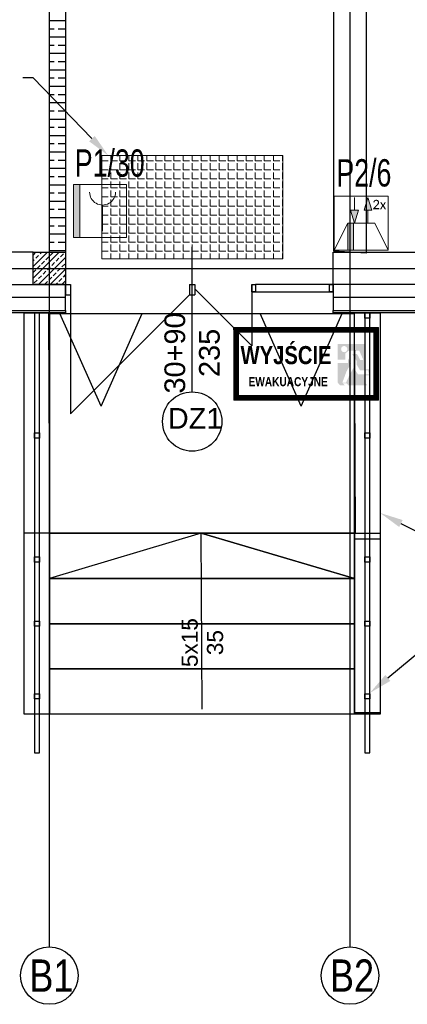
# Model space of a CAD drawing. Header units: millimetres. Extents: x -7023 to 53801, y 9849 to 33561.
# Tile 97 of 256: x 11607 to 11906, y 17827 to 18589. Entities that reach past the tile are written whole.
import ezdxf
from ezdxf.enums import TextEntityAlignment as Align

# ---------------------------------------------------------------- set-up
doc = ezdxf.new("R2010")
doc.units = ezdxf.units.MM
doc.linetypes.add('DOT', pattern=[0.25, 0, -0.25])
doc.layers.get('0').update_dxf_attribs({"lineweight": 9})
doc.layers.add('.IE_podklad', color=252, linetype='Continuous')
doc.layers.add('PA_Instalacja pożarowa', color=1, linetype='Continuous', lineweight=5)
doc.layers.add('PA_Instalacja pożarowa_opis', color=7, linetype='Continuous', lineweight=5)
doc.styles.add('AAT', font='calibri.ttf')
doc.styles.add('Arial', font='arial.ttf', dxfattribs={"height": 125})
doc.styles.add('Opisowy', font='arial.ttf')
doc.styles.add('q-arch-ARIAL01', font='arial.ttf', dxfattribs={"width": 0.7})
doc.styles.get("Standard").update_dxf_attribs({"font": 'arial.ttf'})
doc.linetypes.add('ZIGZAG', pattern='A,0.00254,-5.08,[131,ltypeshp.shx,S=5.08,R=0,X=-5.08,Y=0],-10.16,[131,ltypeshp.shx,S=5.08,R=180,X=5.08,Y=0],-5.08', length=20.32254)

# ---------------------------------------------------------------- blocks, each defined once
blk = doc.blocks.new('ROP-4001M')
blk.add_wipeout([(-21.24, 0), (19.76, 0), (19.76, 41), (-21.24, 41)])
at = {"linetype": 'DOT'}
blk.add_hatch(color=256, dxfattribs=at).paths.add_polyline_path([(-21.24, 41), (-16.43, 41), (-16.43, 0), (-21.24, 0)])
at = {"lineweight": 5}
blk.add_line((1.18, 25.1), (1.18, 5.02), dxfattribs=at)
for points in [[(-21.24, 41), (19.76, 41), (19.76, 0), (-21.24, 0)], [(-21.24, 41), (-16.43, 41), (-16.43, 0), (-21.24, 0)]]:
    blk.add_lwpolyline(points, close=True, dxfattribs=at)
blk.add_arc((1.18, 35.15), 10.04, 180, 0, dxfattribs=at)
blk = doc.blocks.new('EKS-6022')
blk.add_wipeout([(-20.5, 0), (-20.5, 41), (20.5, 41), (20.5, 0)])
at = {"lineweight": 5}
for points in [[(8.06, 30.2), (5.12, 39.91), (2.18, 30.2), (5.12, 30.2)], [(-6, 0), (-6, 20.5), (-10.25, 20.5), (-10.25, 0)]]:
    blk.add_hatch(color=256, dxfattribs=at).paths.add_polyline_path(points)
h = blk.add_hatch(color=256, dxfattribs=at)
h.paths.add_polyline_path([(-5.13, 20.5), (-2.19, 30.2), (-5.13, 30.2)])
h.paths.add_polyline_path([(-5.13, 20.5), (-5.13, 30.2), (-8.07, 30.2)])
for p, q in [((-5.13, 30.2), (-5.13, 39.91)), ((2.18, 30.2), (5.12, 39.91)), ((8.06, 30.2), (5.12, 39.91)), ((-5.13, 30.2), (-8.07, 30.2)), ((-8.07, 30.2), (-5.13, 20.5)), ((-5.13, 30.2), (-2.19, 30.2)), ((-2.19, 30.2), (-5.13, 20.5)), ((5.12, 30.2), (2.18, 30.2)), ((5.12, 20.5), (5.12, 30.2)), ((5.12, 30.2), (8.06, 30.2)), ((-20.5, 0), (-10.25, 20.5)), ((-10.25, 20.5), (10.25, 20.5)), ((-10.25, 20.5), (-10.25, 0)), ((-6, 0), (-6, 20.5)), ((20.5, 0), (10.25, 20.5)), ((20.5, 0), (-20.5, 0))]:
    blk.add_line(p, q, dxfattribs=at)
blk.add_lwpolyline([(-20.5, 41), (20.5, 41), (20.5, 0), (-20.5, 0)], close=True, dxfattribs=at)
at = {"lineweight": 5, "style": 'AAT'}
blk.add_text('2x', height=7.089, dxfattribs=at).set_placement((18.93, 31.03), align=Align.RIGHT)

msp = doc.modelspace()

# ---------------------------------------------------------------- hatches: boundary and pattern name
at = {"layer": '.IE_podklad'}
h = msp.add_hatch(dxfattribs=at)
h.set_pattern_fill('ANSI31', color=256, scale=0.007)
h.set_pattern_definition([(45, (10431.53087, 18497.51951), (-0.0157154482, 0.0157154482), [])])
h.paths.add_polyline_path([(11772.17, 18350.83), (11772.17, 18294.83), (11884.17, 18294.83), (11884.17, 18350.83)])
h.paths.add_polyline_path([(11880.67, 18340.99), (11880.67, 18318), (11880.67, 18298.33), (11775.67, 18298.33), (11775.67, 18318), (11775.67, 18340.99), (11775.67, 18347.33), (11880.67, 18347.33)], flags=16)
at = {"layer": '.IE_podklad', "lineweight": 0}
h = msp.add_hatch(color=256, dxfattribs=at)
h.paths.add_polyline_path([(11854.5, 18306.2), (11858, 18306.2), (11856.48, 18307.86), (11859.28, 18307.86), (11860.8, 18306.2), (11875.5, 18306.2), (11873.67, 18308.21), (11873.67, 18313.91), (11877.74, 18313.91), (11876.76, 18318.51), (11873.67, 18318.51), (11873.67, 18338.31), (11852.67, 18338.31), (11852.67, 18326.03), (11858.48, 18326.03), (11858.48, 18330.88), (11861.01, 18332.9), (11869.36, 18332.9), (11872.41, 18325.87), (11869.89, 18325.87), (11867.52, 18330.56), (11863.73, 18330.56), (11867.36, 18324.81), (11867.36, 18322.05), (11869.9, 18317.81), (11876.19, 18317.81), (11876.88, 18314.61), (11868.36, 18314.61), (11864.91, 18319.79), (11862.12, 18315.06), (11858.96, 18308.21), (11856.17, 18308.21), (11859.35, 18316.85), (11862.91, 18323.29), (11860.64, 18326.82), (11860.64, 18323.42), (11852.67, 18323.42), (11852.67, 18308.21)], flags=0)
h.paths.add_polyline_path([(11860.03, 18334.23, -1), (11855.21, 18334.23, -1)], flags=16)

# ---------------------------------------------------------------- linework, layer by layer
at = {"layer": '.IE_podklad', "ltscale": 25}
for p, q in [((11629.56, 19964.01), (11629.56, 17871.88)), ((10554.1, 18396.68), (13853.09, 18396.68))]:
    msp.add_line(p, q, dxfattribs=at)
at = {"layer": '.IE_podklad'}
for p, q in [((11629.56, 18909.18), (11629.56, 18409.18)), ((11642.06, 18909.18), (11642.06, 18409.18)), ((11629.56, 18588.43), (11642.06, 18588.43)), ((11629.56, 18582.08), (11633.22, 18582.08)), ((11636.4, 18582.08), (11642.06, 18582.08)), ((11629.56, 18575.73), (11642.06, 18575.73)), ((11629.56, 18569.38), (11633.22, 18569.38)), ((11636.4, 18569.38), (11642.06, 18569.38)), ((11629.56, 18563.03), (11642.06, 18563.03)), ((11629.56, 18556.68), (11633.22, 18556.68)), ((11636.4, 18556.68), (11642.06, 18556.68)), ((11629.56, 18550.33), (11642.06, 18550.33)), ((11629.56, 18543.98), (11633.22, 18543.98)), ((11636.4, 18543.98), (11642.06, 18543.98)), ((11629.56, 18537.63), (11642.06, 18537.63)), ((11629.56, 18531.28), (11633.22, 18531.28)), ((11636.4, 18531.28), (11642.06, 18531.28)), ((11629.56, 18524.93), (11642.06, 18524.93)), ((11629.56, 18518.58), (11633.22, 18518.58)), ((11636.4, 18518.58), (11642.06, 18518.58)), ((11629.56, 18512.23), (11642.06, 18512.23)), ((11629.56, 18505.88), (11633.22, 18505.88)), ((11636.4, 18505.88), (11642.06, 18505.88)), ((11629.56, 18499.53), (11642.06, 18499.53)), ((11629.56, 18493.18), (11633.22, 18493.18)), ((11636.4, 18493.18), (11642.06, 18493.18)), ((11629.56, 18486.83), (11642.06, 18486.83)), ((11629.56, 18480.48), (11633.22, 18480.48)), ((11636.4, 18480.48), (11642.06, 18480.48)), ((11629.56, 18474.13), (11642.06, 18474.13)), ((11629.56, 18467.78), (11633.22, 18467.78)), ((11636.4, 18467.78), (11642.06, 18467.78)), ((11629.56, 18461.43), (11642.06, 18461.43)), ((11629.56, 18455.08), (11633.22, 18455.08)), ((11636.4, 18455.08), (11642.06, 18455.08)), ((11629.56, 18448.73), (11642.06, 18448.73)), ((11629.56, 18442.38), (11633.22, 18442.38)), ((11636.4, 18442.38), (11642.06, 18442.38)), ((11629.56, 18436.03), (11642.06, 18436.03)), ((11629.56, 18429.68), (11633.22, 18429.68)), ((11636.4, 18429.68), (11642.06, 18429.68)), ((11629.56, 18423.33), (11642.06, 18423.33)), ((11629.56, 18416.98), (11633.22, 18416.98)), ((11636.4, 18416.98), (11642.06, 18416.98)), ((11617.06, 18409.18), (11551.69, 18409.18)), ((11617.06, 18406.99), (11619.24, 18409.18)), ((11617.06, 18398.01), (11628.22, 18409.18)), ((11617.06, 18389.03), (11637.2, 18409.18)), ((11617.06, 18384.18), (11617.06, 18409.18)), ((11617.06, 18409.18), (11642.06, 18409.18)), ((11622.44, 18407.88), (11623.73, 18409.18)), ((11629.56, 18410.63), (11642.06, 18410.63)), ((11641.52, 18409.01), (11641.69, 18409.18)), ((11642.06, 18409.18), (11642.06, 18384.18)), ((11740.06, 18301.15), (11740.06, 18413.33)), ((11617.06, 18402.5), (11617.95, 18403.39)), ((11619.07, 18404.52), (11621.31, 18406.76)), ((11621.18, 18384.18), (11642.06, 18405.05)), ((11623.56, 18400.03), (11625.8, 18402.27)), ((11626.93, 18403.39), (11629.17, 18405.64)), ((11630.29, 18406.76), (11632.54, 18409.01)), ((11634.78, 18402.27), (11637.03, 18404.52)), ((11638.15, 18405.64), (11640.4, 18407.88)), ((11617.06, 18393.52), (11619.07, 18395.54)), ((11620.19, 18396.66), (11622.44, 18398.9)), ((11624.68, 18392.17), (11626.93, 18394.41)), ((11628.05, 18395.54), (11630.29, 18397.78)), ((11630.16, 18384.18), (11642.06, 18396.07)), ((11631.42, 18398.9), (11633.66, 18401.15)), ((11635.91, 18394.41), (11638.15, 18396.66)), ((11639.28, 18397.78), (11641.52, 18400.03)), ((11617.95, 18385.43), (11620.19, 18387.68)), ((11621.31, 18388.8), (11623.56, 18391.04)), ((11625.8, 18384.31), (11628.05, 18386.55)), ((11629.17, 18387.68), (11631.42, 18389.92)), ((11632.54, 18391.04), (11634.78, 18393.29)), ((11637.03, 18386.55), (11639.28, 18388.8)), ((11639.14, 18384.18), (11642.06, 18387.09)), ((11640.4, 18389.92), (11642.06, 18391.58)), ((11551.69, 18384.18), (11642.06, 18384.18)), ((11642.06, 18384.18), (11617.06, 18384.18)), ((11634.65, 18384.18), (11635.91, 18385.43)), ((11642.06, 18364.18), (11642.06, 18384.18)), ((11642.06, 18384.18), (11646.06, 18384.18)), ((11642.06, 18384.18), (11642.06, 18376.18)), ((11646.06, 18384.18), (11646.06, 18376.18)), ((11738.06, 18384.18), (11742.06, 18384.18)), ((11738.06, 18384.18), (11738.06, 18376.18)), ((11742.06, 18384.18), (11742.06, 18376.18)), ((11742.06, 18380.94), (11786.21, 18336.79)), ((11786.21, 18384.18), (11789.06, 18384.18)), ((11786.21, 18384.18), (11786.21, 18378.48)), ((11786.21, 18384.18), (11789.06, 18384.18)), ((11786.21, 18378.48), (11786.21, 18384.18)), ((11786.21, 18380.94), (11786.21, 18336.79)), ((11789.06, 18384.18), (11789.06, 18378.48)), ((11849.06, 18384.18), (11789.06, 18384.18)), ((11789.06, 18384.18), (11789.06, 18378.48)), ((11789.06, 18384.18), (11789.06, 18378.48)), ((11846.21, 18384.18), (11849.06, 18384.18)), ((11846.21, 18378.48), (11846.21, 18384.18)), ((12308.06, 18384.18), (11849.06, 18384.18)), ((11849.06, 18384.18), (11849.06, 18364.18)), ((11849.06, 18378.48), (11849.06, 18384.18)), ((11849.06, 18384.18), (11849.06, 18378.48)), ((11642.06, 18376.18), (11646.06, 18376.18)), ((11646.06, 18376.18), (11646.06, 18284.18)), ((11738.06, 18376.18), (11646.06, 18284.18)), ((11738.06, 18376.18), (11742.06, 18376.18)), ((11786.21, 18378.48), (11789.06, 18378.48)), ((11789.06, 18378.48), (11786.21, 18378.48)), ((11789.06, 18378.48), (11849.06, 18378.48)), ((11849.06, 18378.48), (11846.21, 18378.48)), ((11551.69, 18364.18), (11642.06, 18364.18)), ((11642.06, 18364.18), (11642.06, 18362.18)), ((11849.06, 18364.18), (12308.06, 18364.18)), ((11849.06, 18362.18), (11849.06, 18364.18)), ((11642.06, 18362.18), (11551.69, 18362.18)), ((11610.08, 18362.18), (11629.67, 18362.18)), ((11610.08, 18051.8), (11610.08, 18362.18)), ((11622, 18362.18), (11618, 18362.18)), ((11618, 18362.18), (11618, 18051.8)), ((11622, 18051.8), (11622, 18362.18)), ((11629.29, 18361.8), (11865.29, 18361.8)), ((11630.05, 18191.8), (11629.29, 18361.8)), ((11629.67, 18362.18), (11629.67, 18051.8)), ((11669.53, 18290.09), (11637.75, 18361.8)), ((11669.53, 18290.09), (11701.32, 18361.8)), ((11824.28, 18290.09), (11792.5, 18361.8)), ((11824.28, 18290.09), (11856.07, 18361.8)), ((12330.06, 18362.18), (11849.06, 18362.18)), ((11865.29, 18361.8), (11866.05, 18191.8)), ((11865.67, 18362.18), (11885.43, 18362.18)), ((11865.67, 18051.8), (11865.67, 18362.18)), ((11877.55, 18362.18), (11873.55, 18362.18)), ((11873.55, 18362.18), (11873.55, 18051.8)), ((11873.55, 18358.18), (11873.55, 18362.18)), ((11873.55, 18362.18), (11877.55, 18362.18)), ((11877.55, 18358.18), (11873.55, 18358.18)), ((11877.55, 18051.8), (11877.55, 18362.18)), ((11877.55, 18362.18), (11877.55, 18358.18)), ((11885.43, 18362.18), (11885.43, 18051.8)), ((11618, 18265.4), (11618, 18269.4)), ((11618, 18269.4), (11622, 18269.4)), ((11622, 18265.4), (11618, 18265.4)), ((11622, 18269.4), (11622, 18265.4)), ((11873.55, 18265.4), (11873.55, 18269.4)), ((11873.55, 18269.4), (11877.55, 18269.4)), ((11877.55, 18265.4), (11873.55, 18265.4)), ((11877.55, 18269.4), (11877.55, 18265.4)), ((11630.05, 18191.8), (11610.58, 18191.8)), ((11629.67, 18191.8), (11865.67, 18191.8)), ((11629.67, 18156.8), (11629.67, 18191.8)), ((11746.91, 18191.8), (11629.67, 18156.8)), ((11866.05, 18191.8), (11630.05, 18191.8)), ((11747.67, 18055.7), (11746.91, 18191.8)), ((11746.91, 18191.8), (11865.67, 18156.8)), ((11865.67, 18156.8), (11746.91, 18191.8)), ((11865.67, 18191.8), (11865.67, 18156.8)), ((11866.05, 18191.8), (11885.43, 18191.8)), ((11618, 18169.46), (11618, 18173.46)), ((11618, 18173.46), (11622, 18173.46)), ((11622, 18173.46), (11622, 18169.46)), ((11873.55, 18169.46), (11873.55, 18173.46)), ((11873.55, 18173.46), (11877.55, 18173.46)), ((11877.55, 18173.46), (11877.55, 18169.46)), ((11622, 18169.46), (11618, 18169.46)), ((11877.55, 18169.46), (11873.55, 18169.46)), ((11865.67, 18156.8), (11629.67, 18156.8)), ((11629.67, 18156.8), (11865.67, 18156.8)), ((11629.67, 18121.8), (11629.67, 18156.8)), ((11865.67, 18156.8), (11865.67, 18121.8)), ((11618, 18119.8), (11618, 18123.8)), ((11618, 18123.8), (11622, 18123.8)), ((11622, 18119.8), (11618, 18119.8)), ((11622, 18123.8), (11622, 18119.8)), ((11865.67, 18121.8), (11629.67, 18121.8)), ((11629.67, 18121.8), (11865.67, 18121.8)), ((11629.67, 18086.8), (11629.67, 18121.8)), ((11865.67, 18121.8), (11865.67, 18086.8)), ((11873.55, 18119.8), (11873.55, 18123.8)), ((11873.55, 18123.8), (11877.55, 18123.8)), ((11877.55, 18119.8), (11873.55, 18119.8)), ((11877.55, 18123.8), (11877.55, 18119.8)), ((11865.67, 18086.8), (11629.67, 18086.8)), ((11629.67, 18086.8), (11865.67, 18086.8)), ((11629.67, 18051.8), (11629.67, 18086.8)), ((11865.67, 18086.8), (11865.67, 18051.8)), ((11618, 18063.66), (11618, 18067.66)), ((11618, 18067.66), (11622, 18067.66)), ((11622, 18067.66), (11622, 18063.66)), ((11873.55, 18063.66), (11873.55, 18067.66)), ((11873.55, 18067.66), (11877.55, 18067.66)), ((11877.55, 18067.66), (11877.55, 18063.66)), ((11622, 18063.66), (11618, 18063.66)), ((11877.55, 18063.66), (11873.55, 18063.66)), ((11629.67, 18051.8), (11610.08, 18051.8)), ((11618, 18051.8), (11618, 18021.8)), ((11622, 18021.8), (11622, 18051.8)), ((11865.67, 18051.8), (11629.67, 18051.8)), ((11885.43, 18051.8), (11865.67, 18051.8)), ((11873.55, 18051.8), (11873.55, 18021.8)), ((11877.55, 18021.8), (11877.55, 18051.8)), ((11618, 18021.8), (11622, 18021.8)), ((11873.55, 18021.8), (11877.55, 18021.8))]:
    msp.add_line(p, q, dxfattribs=at)
at = {"layer": '.IE_podklad', "linetype": 'ByBlock', "lineweight": -2}
msp.add_line((11617.06, 18544.06), (11609.06, 18544.06), dxfattribs=at)
at = {"layer": '.IE_podklad', "lineweight": 13}
for p, q in [((11670.06, 18484.08), (11810.06, 18484.08)), ((11670.09, 18479.84), (11670.09, 18484.08)), ((11670.09, 18479.84), (11675.17, 18479.84)), ((11670.09, 18472.86), (11670.09, 18477.94)), ((11677.08, 18479.84), (11677.08, 18484.08)), ((11677.08, 18479.84), (11682.16, 18479.84)), ((11677.08, 18472.86), (11677.08, 18477.94)), ((11684.06, 18479.84), (11684.06, 18484.08)), ((11684.06, 18479.84), (11689.14, 18479.84)), ((11684.06, 18472.86), (11684.06, 18477.94)), ((11691.05, 18479.84), (11691.05, 18484.08)), ((11691.05, 18479.84), (11696.13, 18479.84)), ((11691.05, 18472.86), (11691.05, 18477.94)), ((11698.03, 18479.84), (11698.03, 18484.08)), ((11698.03, 18479.84), (11703.11, 18479.84)), ((11698.03, 18472.86), (11698.03, 18477.94)), ((11705.02, 18479.84), (11705.02, 18484.08)), ((11705.02, 18479.84), (11710.1, 18479.84)), ((11705.02, 18472.86), (11705.02, 18477.94)), ((11712, 18479.84), (11712, 18484.08)), ((11712, 18479.84), (11717.08, 18479.84)), ((11712, 18472.86), (11712, 18477.94)), ((11718.99, 18479.84), (11718.99, 18484.08)), ((11718.99, 18479.84), (11724.07, 18479.84)), ((11718.99, 18472.86), (11718.99, 18477.94)), ((11725.97, 18479.84), (11725.97, 18484.08)), ((11725.97, 18479.84), (11731.05, 18479.84)), ((11725.97, 18472.86), (11725.97, 18477.94)), ((11732.96, 18479.84), (11732.96, 18484.08)), ((11732.96, 18479.84), (11738.04, 18479.84)), ((11732.96, 18472.86), (11732.96, 18477.94)), ((11739.94, 18479.84), (11739.94, 18484.08)), ((11739.94, 18479.84), (11745.02, 18479.84)), ((11739.94, 18472.86), (11739.94, 18477.94)), ((11746.93, 18479.84), (11746.93, 18484.08)), ((11746.93, 18479.84), (11752.01, 18479.84)), ((11746.93, 18472.86), (11746.93, 18477.94)), ((11753.91, 18479.84), (11753.91, 18484.08)), ((11753.91, 18479.84), (11758.99, 18479.84)), ((11753.91, 18472.86), (11753.91, 18477.94)), ((11760.9, 18479.84), (11760.9, 18484.08)), ((11760.9, 18479.84), (11765.98, 18479.84)), ((11760.9, 18472.86), (11760.9, 18477.94)), ((11767.88, 18479.84), (11767.88, 18484.08)), ((11767.88, 18479.84), (11772.96, 18479.84)), ((11767.88, 18472.86), (11767.88, 18477.94)), ((11774.87, 18479.84), (11774.87, 18484.08)), ((11774.87, 18479.84), (11779.95, 18479.84)), ((11774.87, 18472.86), (11774.87, 18477.94)), ((11781.85, 18479.84), (11781.85, 18484.08)), ((11781.85, 18479.84), (11786.93, 18479.84)), ((11781.85, 18472.86), (11781.85, 18477.94)), ((11788.84, 18479.84), (11788.84, 18484.08)), ((11788.84, 18479.84), (11793.92, 18479.84)), ((11788.84, 18472.86), (11788.84, 18477.94)), ((11795.82, 18479.84), (11795.82, 18484.08)), ((11795.82, 18479.84), (11800.9, 18479.84)), ((11795.82, 18472.86), (11795.82, 18477.94)), ((11802.81, 18479.84), (11802.81, 18484.08)), ((11802.81, 18479.84), (11807.89, 18479.84)), ((11802.81, 18472.86), (11802.81, 18477.94)), ((11809.79, 18479.84), (11809.79, 18484.08)), ((11809.79, 18479.84), (11810.06, 18479.84)), ((11809.79, 18472.86), (11809.79, 18477.94)), ((11810.06, 18484.08), (11810.06, 18404.08)), ((11670.09, 18472.86), (11675.17, 18472.86)), ((11670.09, 18465.87), (11670.09, 18470.95)), ((11677.08, 18472.86), (11682.16, 18472.86)), ((11677.08, 18465.87), (11677.08, 18470.95)), ((11684.06, 18472.86), (11689.14, 18472.86)), ((11684.06, 18465.87), (11684.06, 18470.95)), ((11691.05, 18472.86), (11696.13, 18472.86)), ((11691.05, 18465.87), (11691.05, 18470.95)), ((11698.03, 18472.86), (11703.11, 18472.86)), ((11698.03, 18465.87), (11698.03, 18470.95)), ((11705.02, 18472.86), (11710.1, 18472.86)), ((11705.02, 18465.87), (11705.02, 18470.95)), ((11712, 18472.86), (11717.08, 18472.86)), ((11712, 18465.87), (11712, 18470.95)), ((11718.99, 18472.86), (11724.07, 18472.86)), ((11718.99, 18465.87), (11718.99, 18470.95)), ((11725.97, 18472.86), (11731.05, 18472.86)), ((11725.97, 18465.87), (11725.97, 18470.95)), ((11732.96, 18472.86), (11738.04, 18472.86)), ((11732.96, 18465.87), (11732.96, 18470.95)), ((11739.94, 18472.86), (11745.02, 18472.86)), ((11739.94, 18465.87), (11739.94, 18470.95)), ((11746.93, 18472.86), (11752.01, 18472.86)), ((11746.93, 18465.87), (11746.93, 18470.95)), ((11753.91, 18472.86), (11758.99, 18472.86)), ((11753.91, 18465.87), (11753.91, 18470.95)), ((11760.9, 18472.86), (11765.98, 18472.86)), ((11760.9, 18465.87), (11760.9, 18470.95)), ((11767.88, 18472.86), (11772.96, 18472.86)), ((11767.88, 18465.87), (11767.88, 18470.95)), ((11774.87, 18472.86), (11779.95, 18472.86)), ((11774.87, 18465.87), (11774.87, 18470.95)), ((11781.85, 18472.86), (11786.93, 18472.86)), ((11781.85, 18465.87), (11781.85, 18470.95)), ((11788.84, 18472.86), (11793.92, 18472.86)), ((11788.84, 18465.87), (11788.84, 18470.95)), ((11795.82, 18472.86), (11800.9, 18472.86)), ((11795.82, 18465.87), (11795.82, 18470.95)), ((11802.81, 18472.86), (11807.89, 18472.86)), ((11802.81, 18465.87), (11802.81, 18470.95)), ((11809.79, 18472.86), (11810.06, 18472.86)), ((11809.79, 18465.87), (11809.79, 18470.95)), ((11670.09, 18465.87), (11675.17, 18465.87)), ((11677.08, 18465.87), (11682.16, 18465.87)), ((11684.06, 18465.87), (11689.14, 18465.87)), ((11691.05, 18465.87), (11696.13, 18465.87)), ((11698.03, 18465.87), (11703.11, 18465.87)), ((11698.03, 18458.89), (11698.03, 18463.97)), ((11705.02, 18465.87), (11710.1, 18465.87)), ((11705.02, 18458.89), (11705.02, 18463.97)), ((11712, 18465.87), (11717.08, 18465.87)), ((11712, 18458.89), (11712, 18463.97)), ((11718.99, 18465.87), (11724.07, 18465.87)), ((11718.99, 18458.89), (11718.99, 18463.97)), ((11725.97, 18465.87), (11731.05, 18465.87)), ((11725.97, 18458.89), (11725.97, 18463.97)), ((11732.96, 18465.87), (11738.04, 18465.87)), ((11732.96, 18458.89), (11732.96, 18463.97)), ((11739.94, 18465.87), (11745.02, 18465.87)), ((11739.94, 18458.89), (11739.94, 18463.97)), ((11746.93, 18465.87), (11752.01, 18465.87)), ((11746.93, 18458.89), (11746.93, 18463.97)), ((11753.91, 18465.87), (11758.99, 18465.87)), ((11753.91, 18458.89), (11753.91, 18463.97)), ((11760.9, 18465.87), (11765.98, 18465.87)), ((11760.9, 18458.89), (11760.9, 18463.97)), ((11767.88, 18465.87), (11772.96, 18465.87)), ((11767.88, 18458.89), (11767.88, 18463.97)), ((11774.87, 18465.87), (11779.95, 18465.87)), ((11774.87, 18458.89), (11774.87, 18463.97)), ((11781.85, 18465.87), (11786.93, 18465.87)), ((11781.85, 18458.89), (11781.85, 18463.97)), ((11788.84, 18465.87), (11793.92, 18465.87)), ((11788.84, 18458.89), (11788.84, 18463.97)), ((11795.82, 18465.87), (11800.9, 18465.87)), ((11795.82, 18458.89), (11795.82, 18463.97)), ((11802.81, 18465.87), (11807.89, 18465.87)), ((11802.81, 18458.89), (11802.81, 18463.97)), ((11809.79, 18465.87), (11810.06, 18465.87)), ((11809.79, 18458.89), (11809.79, 18463.97)), ((11698.03, 18458.89), (11703.11, 18458.89)), ((11698.03, 18451.9), (11698.03, 18456.98)), ((11705.02, 18458.89), (11710.1, 18458.89)), ((11705.02, 18451.9), (11705.02, 18456.98)), ((11712, 18458.89), (11717.08, 18458.89)), ((11712, 18451.9), (11712, 18456.98)), ((11718.99, 18458.89), (11724.07, 18458.89)), ((11718.99, 18451.9), (11718.99, 18456.98)), ((11725.97, 18458.89), (11731.05, 18458.89)), ((11725.97, 18451.9), (11725.97, 18456.98)), ((11732.96, 18458.89), (11738.04, 18458.89)), ((11732.96, 18451.9), (11732.96, 18456.98)), ((11739.94, 18458.89), (11745.02, 18458.89)), ((11739.94, 18451.9), (11739.94, 18456.98)), ((11746.93, 18458.89), (11752.01, 18458.89)), ((11746.93, 18451.9), (11746.93, 18456.98)), ((11753.91, 18458.89), (11758.99, 18458.89)), ((11753.91, 18451.9), (11753.91, 18456.98)), ((11760.9, 18458.89), (11765.98, 18458.89)), ((11760.9, 18451.9), (11760.9, 18456.98)), ((11767.88, 18458.89), (11772.96, 18458.89)), ((11767.88, 18451.9), (11767.88, 18456.98)), ((11774.87, 18458.89), (11779.95, 18458.89)), ((11774.87, 18451.9), (11774.87, 18456.98)), ((11781.85, 18458.89), (11786.93, 18458.89)), ((11781.85, 18451.9), (11781.85, 18456.98)), ((11788.84, 18458.89), (11793.92, 18458.89)), ((11788.84, 18451.9), (11788.84, 18456.98)), ((11795.82, 18458.89), (11800.9, 18458.89)), ((11795.82, 18451.9), (11795.82, 18456.98)), ((11802.81, 18458.89), (11807.89, 18458.89)), ((11802.81, 18451.9), (11802.81, 18456.98)), ((11809.79, 18458.89), (11810.06, 18458.89)), ((11809.79, 18451.9), (11809.79, 18456.98)), ((11698.03, 18451.9), (11703.11, 18451.9)), ((11698.03, 18444.92), (11698.03, 18450)), ((11705.02, 18451.9), (11710.1, 18451.9)), ((11705.02, 18444.92), (11705.02, 18450)), ((11712, 18451.9), (11717.08, 18451.9)), ((11712, 18444.92), (11712, 18450)), ((11718.99, 18451.9), (11724.07, 18451.9)), ((11718.99, 18444.92), (11718.99, 18450)), ((11725.97, 18451.9), (11731.05, 18451.9)), ((11725.97, 18444.92), (11725.97, 18450)), ((11732.96, 18451.9), (11738.04, 18451.9)), ((11732.96, 18444.92), (11732.96, 18450)), ((11739.94, 18451.9), (11745.02, 18451.9)), ((11739.94, 18444.92), (11739.94, 18450)), ((11746.93, 18451.9), (11752.01, 18451.9)), ((11746.93, 18444.92), (11746.93, 18450)), ((11753.91, 18451.9), (11758.99, 18451.9)), ((11753.91, 18444.92), (11753.91, 18450)), ((11760.9, 18451.9), (11765.98, 18451.9)), ((11760.9, 18444.92), (11760.9, 18450)), ((11767.88, 18451.9), (11772.96, 18451.9)), ((11767.88, 18444.92), (11767.88, 18450)), ((11774.87, 18451.9), (11779.95, 18451.9)), ((11774.87, 18444.92), (11774.87, 18450)), ((11781.85, 18451.9), (11786.93, 18451.9)), ((11781.85, 18444.92), (11781.85, 18450)), ((11788.84, 18451.9), (11793.92, 18451.9)), ((11788.84, 18444.92), (11788.84, 18450)), ((11795.82, 18451.9), (11800.9, 18451.9)), ((11795.82, 18444.92), (11795.82, 18450)), ((11802.81, 18451.9), (11807.89, 18451.9)), ((11802.81, 18444.92), (11802.81, 18450)), ((11809.79, 18451.9), (11810.06, 18451.9)), ((11809.79, 18444.92), (11809.79, 18450)), ((11698.03, 18444.92), (11703.11, 18444.92)), ((11698.03, 18437.93), (11698.03, 18443.01)), ((11705.02, 18444.92), (11710.1, 18444.92)), ((11705.02, 18437.93), (11705.02, 18443.01)), ((11712, 18444.92), (11717.08, 18444.92)), ((11712, 18437.93), (11712, 18443.01)), ((11718.99, 18444.92), (11724.07, 18444.92)), ((11718.99, 18437.93), (11718.99, 18443.01)), ((11725.97, 18444.92), (11731.05, 18444.92)), ((11725.97, 18437.93), (11725.97, 18443.01)), ((11732.96, 18444.92), (11738.04, 18444.92)), ((11732.96, 18437.93), (11732.96, 18443.01)), ((11739.94, 18444.92), (11745.02, 18444.92)), ((11739.94, 18437.93), (11739.94, 18443.01)), ((11746.93, 18444.92), (11752.01, 18444.92)), ((11746.93, 18437.93), (11746.93, 18443.01)), ((11753.91, 18444.92), (11758.99, 18444.92)), ((11753.91, 18437.93), (11753.91, 18443.01)), ((11760.9, 18444.92), (11765.98, 18444.92)), ((11760.9, 18437.93), (11760.9, 18443.01)), ((11767.88, 18444.92), (11772.96, 18444.92)), ((11767.88, 18437.93), (11767.88, 18443.01)), ((11774.87, 18444.92), (11779.95, 18444.92)), ((11774.87, 18437.93), (11774.87, 18443.01)), ((11781.85, 18444.92), (11786.93, 18444.92)), ((11781.85, 18437.93), (11781.85, 18443.01)), ((11788.84, 18444.92), (11793.92, 18444.92)), ((11788.84, 18437.93), (11788.84, 18443.01)), ((11795.82, 18444.92), (11800.9, 18444.92)), ((11795.82, 18437.93), (11795.82, 18443.01)), ((11802.81, 18444.92), (11807.89, 18444.92)), ((11802.81, 18437.93), (11802.81, 18443.01)), ((11809.79, 18444.92), (11810.06, 18444.92)), ((11809.79, 18437.93), (11809.79, 18443.01)), ((11698.03, 18437.93), (11703.11, 18437.93)), ((11698.03, 18430.95), (11698.03, 18436.03)), ((11705.02, 18437.93), (11710.1, 18437.93)), ((11705.02, 18430.95), (11705.02, 18436.03)), ((11712, 18437.93), (11717.08, 18437.93)), ((11712, 18430.95), (11712, 18436.03)), ((11718.99, 18437.93), (11724.07, 18437.93)), ((11718.99, 18430.95), (11718.99, 18436.03)), ((11725.97, 18437.93), (11731.05, 18437.93)), ((11725.97, 18430.95), (11725.97, 18436.03)), ((11732.96, 18437.93), (11738.04, 18437.93)), ((11732.96, 18430.95), (11732.96, 18436.03)), ((11739.94, 18437.93), (11745.02, 18437.93)), ((11739.94, 18430.95), (11739.94, 18436.03)), ((11746.93, 18437.93), (11752.01, 18437.93)), ((11746.93, 18430.95), (11746.93, 18436.03)), ((11753.91, 18437.93), (11758.99, 18437.93)), ((11753.91, 18430.95), (11753.91, 18436.03)), ((11760.9, 18437.93), (11765.98, 18437.93)), ((11760.9, 18430.95), (11760.9, 18436.03)), ((11767.88, 18437.93), (11772.96, 18437.93)), ((11767.88, 18430.95), (11767.88, 18436.03)), ((11774.87, 18437.93), (11779.95, 18437.93)), ((11774.87, 18430.95), (11774.87, 18436.03)), ((11781.85, 18437.93), (11786.93, 18437.93)), ((11781.85, 18430.95), (11781.85, 18436.03)), ((11788.84, 18437.93), (11793.92, 18437.93)), ((11788.84, 18430.95), (11788.84, 18436.03)), ((11795.82, 18437.93), (11800.9, 18437.93)), ((11795.82, 18430.95), (11795.82, 18436.03)), ((11802.81, 18437.93), (11807.89, 18437.93)), ((11802.81, 18430.95), (11802.81, 18436.03)), ((11809.79, 18437.93), (11810.06, 18437.93)), ((11809.79, 18430.95), (11809.79, 18436.03)), ((11698.03, 18430.95), (11703.11, 18430.95)), ((11698.03, 18423.96), (11698.03, 18429.04)), ((11705.02, 18430.95), (11710.1, 18430.95)), ((11705.02, 18423.96), (11705.02, 18429.04)), ((11712, 18430.95), (11717.08, 18430.95)), ((11712, 18423.96), (11712, 18429.04)), ((11718.99, 18430.95), (11724.07, 18430.95)), ((11718.99, 18423.96), (11718.99, 18429.04)), ((11725.97, 18430.95), (11731.05, 18430.95)), ((11725.97, 18423.96), (11725.97, 18429.04)), ((11732.96, 18430.95), (11738.04, 18430.95)), ((11732.96, 18423.96), (11732.96, 18429.04)), ((11739.94, 18430.95), (11745.02, 18430.95)), ((11739.94, 18423.96), (11739.94, 18429.04)), ((11746.93, 18430.95), (11752.01, 18430.95)), ((11746.93, 18423.96), (11746.93, 18429.04)), ((11753.91, 18430.95), (11758.99, 18430.95)), ((11753.91, 18423.96), (11753.91, 18429.04)), ((11760.9, 18430.95), (11765.98, 18430.95)), ((11760.9, 18423.96), (11760.9, 18429.04)), ((11767.88, 18430.95), (11772.96, 18430.95)), ((11767.88, 18423.96), (11767.88, 18429.04)), ((11774.87, 18430.95), (11779.95, 18430.95)), ((11774.87, 18423.96), (11774.87, 18429.04)), ((11781.85, 18430.95), (11786.93, 18430.95)), ((11781.85, 18423.96), (11781.85, 18429.04)), ((11788.84, 18430.95), (11793.92, 18430.95)), ((11788.84, 18423.96), (11788.84, 18429.04)), ((11795.82, 18430.95), (11800.9, 18430.95)), ((11795.82, 18423.96), (11795.82, 18429.04)), ((11802.81, 18430.95), (11807.89, 18430.95)), ((11802.81, 18423.96), (11802.81, 18429.04)), ((11809.79, 18430.95), (11810.06, 18430.95)), ((11809.79, 18423.96), (11809.79, 18429.04)), ((11698.03, 18423.96), (11703.11, 18423.96)), ((11698.03, 18416.98), (11698.03, 18422.06)), ((11698.03, 18416.98), (11703.11, 18416.98)), ((11705.02, 18423.96), (11710.1, 18423.96)), ((11705.02, 18416.98), (11705.02, 18422.06)), ((11705.02, 18416.98), (11710.1, 18416.98)), ((11712, 18423.96), (11717.08, 18423.96)), ((11712, 18416.98), (11712, 18422.06)), ((11712, 18416.98), (11717.08, 18416.98)), ((11718.99, 18423.96), (11724.07, 18423.96)), ((11718.99, 18416.98), (11718.99, 18422.06)), ((11718.99, 18416.98), (11724.07, 18416.98)), ((11725.97, 18423.96), (11731.05, 18423.96)), ((11725.97, 18416.98), (11725.97, 18422.06)), ((11725.97, 18416.98), (11731.05, 18416.98)), ((11732.96, 18423.96), (11738.04, 18423.96)), ((11732.96, 18416.98), (11732.96, 18422.06)), ((11732.96, 18416.98), (11738.04, 18416.98)), ((11739.94, 18423.96), (11745.02, 18423.96)), ((11739.94, 18416.98), (11739.94, 18422.06)), ((11739.94, 18416.98), (11745.02, 18416.98)), ((11746.93, 18423.96), (11752.01, 18423.96)), ((11746.93, 18416.98), (11746.93, 18422.06)), ((11746.93, 18416.98), (11752.01, 18416.98)), ((11753.91, 18423.96), (11758.99, 18423.96)), ((11753.91, 18416.98), (11753.91, 18422.06)), ((11753.91, 18416.98), (11758.99, 18416.98)), ((11760.9, 18423.96), (11765.98, 18423.96)), ((11760.9, 18416.98), (11760.9, 18422.06)), ((11760.9, 18416.98), (11765.98, 18416.98)), ((11767.88, 18423.96), (11772.96, 18423.96)), ((11767.88, 18416.98), (11767.88, 18422.06)), ((11767.88, 18416.98), (11772.96, 18416.98)), ((11774.87, 18423.96), (11779.95, 18423.96)), ((11774.87, 18416.98), (11774.87, 18422.06)), ((11774.87, 18416.98), (11779.95, 18416.98)), ((11781.85, 18423.96), (11786.93, 18423.96)), ((11781.85, 18416.98), (11781.85, 18422.06)), ((11781.85, 18416.98), (11786.93, 18416.98)), ((11788.84, 18423.96), (11793.92, 18423.96)), ((11788.84, 18416.98), (11788.84, 18422.06)), ((11788.84, 18416.98), (11793.92, 18416.98)), ((11795.82, 18423.96), (11800.9, 18423.96)), ((11795.82, 18416.98), (11795.82, 18422.06)), ((11795.82, 18416.98), (11800.9, 18416.98)), ((11802.81, 18423.96), (11807.89, 18423.96)), ((11802.81, 18416.98), (11802.81, 18422.06)), ((11802.81, 18416.98), (11807.89, 18416.98)), ((11809.79, 18423.96), (11810.06, 18423.96)), ((11809.79, 18416.98), (11809.79, 18422.06)), ((11809.79, 18416.98), (11810.06, 18416.98)), ((11670.09, 18409.99), (11670.09, 18415.07)), ((11670.09, 18409.99), (11675.17, 18409.99)), ((11677.08, 18409.99), (11677.08, 18415.07)), ((11677.08, 18409.99), (11682.16, 18409.99)), ((11684.06, 18409.99), (11684.06, 18415.07)), ((11684.06, 18409.99), (11689.14, 18409.99)), ((11691.05, 18409.99), (11691.05, 18415.07)), ((11691.05, 18409.99), (11696.13, 18409.99)), ((11698.03, 18409.99), (11698.03, 18415.07)), ((11698.03, 18409.99), (11703.11, 18409.99)), ((11705.02, 18409.99), (11705.02, 18415.07)), ((11705.02, 18409.99), (11710.1, 18409.99)), ((11712, 18409.99), (11712, 18415.07)), ((11712, 18409.99), (11717.08, 18409.99)), ((11718.99, 18409.99), (11718.99, 18415.07)), ((11718.99, 18409.99), (11724.07, 18409.99)), ((11725.97, 18409.99), (11725.97, 18415.07)), ((11725.97, 18409.99), (11731.05, 18409.99)), ((11732.96, 18409.99), (11732.96, 18415.07)), ((11732.96, 18409.99), (11738.04, 18409.99)), ((11739.94, 18409.99), (11739.94, 18415.07)), ((11739.94, 18409.99), (11745.02, 18409.99)), ((11746.93, 18409.99), (11746.93, 18415.07)), ((11746.93, 18409.99), (11752.01, 18409.99)), ((11753.91, 18409.99), (11753.91, 18415.07)), ((11753.91, 18409.99), (11758.99, 18409.99)), ((11760.9, 18409.99), (11760.9, 18415.07)), ((11760.9, 18409.99), (11765.98, 18409.99)), ((11767.88, 18409.99), (11767.88, 18415.07)), ((11767.88, 18409.99), (11772.96, 18409.99)), ((11774.87, 18409.99), (11774.87, 18415.07)), ((11774.87, 18409.99), (11779.95, 18409.99)), ((11781.85, 18409.99), (11781.85, 18415.07)), ((11781.85, 18409.99), (11786.93, 18409.99)), ((11788.84, 18409.99), (11788.84, 18415.07)), ((11788.84, 18409.99), (11793.92, 18409.99)), ((11795.82, 18409.99), (11795.82, 18415.07)), ((11795.82, 18409.99), (11800.9, 18409.99)), ((11802.81, 18409.99), (11802.81, 18415.07)), ((11802.81, 18409.99), (11807.89, 18409.99)), ((11809.79, 18409.99), (11809.79, 18415.07)), ((11809.79, 18409.99), (11810.06, 18409.99)), ((11810.06, 18404.08), (11670.06, 18404.08)), ((11670.09, 18404.08), (11670.09, 18408.09)), ((11677.08, 18404.08), (11677.08, 18408.09)), ((11684.06, 18404.08), (11684.06, 18408.09)), ((11691.05, 18404.08), (11691.05, 18408.09)), ((11698.03, 18404.08), (11698.03, 18408.09)), ((11705.02, 18404.08), (11705.02, 18408.09)), ((11712, 18404.08), (11712, 18408.09)), ((11718.99, 18404.08), (11718.99, 18408.09)), ((11725.97, 18404.08), (11725.97, 18408.09)), ((11732.96, 18404.08), (11732.96, 18408.09)), ((11739.94, 18404.08), (11739.94, 18408.09)), ((11746.93, 18404.08), (11746.93, 18408.09)), ((11753.91, 18404.08), (11753.91, 18408.09)), ((11760.9, 18404.08), (11760.9, 18408.09)), ((11767.88, 18404.08), (11767.88, 18408.09)), ((11774.87, 18404.08), (11774.87, 18408.09)), ((11781.85, 18404.08), (11781.85, 18408.09)), ((11788.84, 18404.08), (11788.84, 18408.09)), ((11795.82, 18404.08), (11795.82, 18408.09)), ((11802.81, 18404.08), (11802.81, 18408.09)), ((11809.79, 18404.08), (11809.79, 18408.09))]:
    msp.add_line(p, q, dxfattribs=at)
at = {"layer": '.IE_podklad', "linetype": 'ZIGZAG'}
for p, q in [((11642.06, 18374.18), (11551.69, 18374.18)), ((12318.06, 18374.18), (11849.06, 18374.18))]:
    msp.add_line(p, q, dxfattribs=at)
at = {"layer": '.IE_podklad', "linetype": 'ByBlock', "lineweight": -2}
for points in [[(11662.52, 18497.02), (11617.06, 18544.06)], [(11901.47, 18199.32), (11924.44, 18187.63)], [(11891.38, 18079.85), (11918.39, 18102.36)]]:
    msp.add_lwpolyline(points, dxfattribs=at)
at = {"layer": '.IE_podklad'}
for points in [[(11865.67, 18362.18), (11885.43, 18362.18), (11885.43, 18052.8), (11865.67, 18052.8)], [(11775.67, 18347.33), (11775.67, 18298.33), (11880.67, 18298.33), (11880.67, 18347.33)]]:
    msp.add_lwpolyline(points, close=True, dxfattribs=at)
at = {"layer": '.IE_podklad', "lineweight": 0}
msp.add_lwpolyline([(11772.17, 18350.83), (11772.17, 18294.83), (11884.17, 18294.83), (11884.17, 18350.83)], close=True, dxfattribs=at)
msp.add_lwpolyline([(11772.17, 18350.83), (11772.17, 18294.83), (11884.17, 18294.83), (11884.17, 18350.83)], close=True, dxfattribs=at)
at = {"layer": '.IE_podklad'}
msp.add_lwpolyline([(11885.15, 18187.31), (11865.67, 18187.31)], dxfattribs=at)
msp.add_circle((11740.06, 18278.21), 22.94, dxfattribs=at)
at = {"layer": '.IE_podklad', "linetype": 'Continuous'}
for centre in [(11629.56, 17849.64), (11862.06, 17849.64)]:
    msp.add_circle(centre, 22.24, dxfattribs=at)
at = {"layer": '.IE_podklad'}
for points in [[(11664.68, 18499.11), (11675.03, 18484.08), (11660.37, 18494.94)], [(11900.11, 18196.65), (11885.43, 18207.49), (11902.83, 18202)], [(11893.3, 18077.54), (11877.55, 18068.33), (11889.46, 18082.15)]]:
    msp.add_solid(points, dxfattribs=at)

# ---------------------------------------------------------------- block references
at = {"layer": 'PA_Instalacja pożarowa', "lineweight": 30, "xscale": 1.000915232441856, "yscale": 1.000915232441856, "zscale": 1.000915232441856, "rotation": 360}
msp.add_blockref('ROP-4001M', (11669.55, 18420.53), dxfattribs=at)
at = {"layer": 'PA_Instalacja pożarowa', "xscale": 1.018368, "yscale": 1.018368, "zscale": 1.018368}
msp.add_blockref('EKS-6022', (11870.8, 18410.87), dxfattribs=at)

# ---------------------------------------------------------------- texts
at = {"layer": '.IE_podklad', "linetype": 'Continuous'}
for s, height, rotation, style, p in [('30+90', 16, 90, 'Opisowy', (11734.58, 18299.85)), ('235', 16, 90, 'Opisowy', (11761.31, 18312.65)), ('DZ1', 16, 360, 'Opisowy', (11721.21, 18272.67)), ('5x15', 12.5, 90, 'Arial', (11744.33, 18088.26)), ('35', 12.5, 90, 'Arial', (11763.95, 18097.48))]:
    msp.add_text(s, height=height, rotation=rotation, dxfattribs=dict(at, style=style)).set_placement(p)
at = {"layer": '.IE_podklad', "attachment_point": 5, "style": 'Arial'}
for s, insert, char_height, width in [('{\\fArial|b1|i0|c238|p34;\\W0.8;WYJŚCIE}', (11812.66, 18329.49), 14, 105), ('{\\fArial|b1|i0|c238|p34;\\W0.8;EWAKUACYJNE}', (11814.27, 18308.99), 7, 100.5575)]:
    msp.add_mtext(s, dxfattribs=dict(at, insert=insert, char_height=char_height, width=width))
at = {"layer": '.IE_podklad', "char_height": 25, "width": 492.1163, "attachment_point": 1}
for s, insert in [('{\\W0.8;B1}', (11614.06, 17862.1)), ('{\\W0.8;B2}', (11846.56, 17862.1))]:
    msp.add_mtext(s, dxfattribs=dict(at, insert=insert))

# ---------------------------------------------------------------- next in the draw order: linework, layer by layer
at = {"layer": '.IE_podklad', "ltscale": 25}
msp.add_line((11862.06, 19964.01), (11862.06, 17871.88), dxfattribs=at)
at = {"layer": '.IE_podklad', "ltscale": 0.5}
for p, q in [((11849.55, 18409.88), (11849.56, 19130.18)), ((11874.56, 19130.18), (11874.55, 18408.47)), ((11874.55, 18408.47), (11849.55, 18409.88))]:
    msp.add_line(p, q, dxfattribs=at)
at = {"layer": '.IE_podklad', "lineweight": 13}
for p, q in [((11670.06, 18404.08), (11670.06, 18484.08)), ((11670.09, 18458.89), (11670.09, 18463.97)), ((11677.08, 18458.89), (11677.08, 18463.97)), ((11684.06, 18458.89), (11684.06, 18463.97)), ((11691.05, 18458.89), (11691.05, 18463.97)), ((11670.09, 18458.89), (11675.17, 18458.89)), ((11670.09, 18451.9), (11670.09, 18456.98)), ((11677.08, 18458.89), (11682.16, 18458.89)), ((11677.08, 18451.9), (11677.08, 18456.98)), ((11684.06, 18458.89), (11689.14, 18458.89)), ((11684.06, 18451.9), (11684.06, 18456.98)), ((11691.05, 18458.89), (11696.13, 18458.89)), ((11691.05, 18451.9), (11691.05, 18456.98)), ((11670.09, 18451.9), (11675.17, 18451.9)), ((11670.09, 18444.92), (11670.09, 18450)), ((11677.08, 18451.9), (11682.16, 18451.9)), ((11677.08, 18444.92), (11677.08, 18450)), ((11684.06, 18451.9), (11689.14, 18451.9)), ((11684.06, 18444.92), (11684.06, 18450)), ((11691.05, 18451.9), (11696.13, 18451.9)), ((11691.05, 18444.92), (11691.05, 18450)), ((11670.09, 18444.92), (11675.17, 18444.92)), ((11670.09, 18437.93), (11670.09, 18443.01)), ((11677.08, 18444.92), (11682.16, 18444.92)), ((11677.08, 18437.93), (11677.08, 18443.01)), ((11684.06, 18444.92), (11689.14, 18444.92)), ((11684.06, 18437.93), (11684.06, 18443.01)), ((11691.05, 18444.92), (11696.13, 18444.92)), ((11691.05, 18437.93), (11691.05, 18443.01)), ((11670.09, 18437.93), (11675.17, 18437.93)), ((11670.09, 18430.95), (11670.09, 18436.03)), ((11677.08, 18437.93), (11682.16, 18437.93)), ((11677.08, 18430.95), (11677.08, 18436.03)), ((11684.06, 18437.93), (11689.14, 18437.93)), ((11684.06, 18430.95), (11684.06, 18436.03)), ((11691.05, 18437.93), (11696.13, 18437.93)), ((11691.05, 18430.95), (11691.05, 18436.03)), ((11670.09, 18430.95), (11675.17, 18430.95)), ((11670.09, 18423.96), (11670.09, 18429.04)), ((11677.08, 18430.95), (11682.16, 18430.95)), ((11677.08, 18423.96), (11677.08, 18429.04)), ((11684.06, 18430.95), (11689.14, 18430.95)), ((11684.06, 18423.96), (11684.06, 18429.04)), ((11691.05, 18430.95), (11696.13, 18430.95)), ((11691.05, 18423.96), (11691.05, 18429.04)), ((11670.09, 18423.96), (11675.17, 18423.96)), ((11670.09, 18416.98), (11670.09, 18422.06)), ((11670.09, 18416.98), (11675.17, 18416.98)), ((11677.08, 18423.96), (11682.16, 18423.96)), ((11677.08, 18416.98), (11677.08, 18422.06)), ((11677.08, 18416.98), (11682.16, 18416.98)), ((11684.06, 18423.96), (11689.14, 18423.96)), ((11684.06, 18416.98), (11684.06, 18422.06)), ((11684.06, 18416.98), (11689.14, 18416.98)), ((11691.05, 18423.96), (11696.13, 18423.96)), ((11691.05, 18416.98), (11691.05, 18422.06)), ((11691.05, 18416.98), (11696.13, 18416.98))]:
    msp.add_line(p, q, dxfattribs=at)
at = {"layer": '.IE_podklad'}
for p, q in [((11849.06, 18384.18), (11849.06, 18409.18)), ((11849.06, 18409.18), (12283.06, 18409.18))]:
    msp.add_line(p, q, dxfattribs=at)

# ---------------------------------------------------------------- next in the draw order: texts
at = {"layer": 'PA_Instalacja pożarowa_opis', "style": 'q-arch-ARIAL01', "width": 0.7}
for s, p in [('P1/30', (11649.25, 18467.58, 0)), ('P2/6', (11851.6, 18460.01, 0))]:
    msp.add_text(s, height=21.14, dxfattribs=at).set_placement(p)

doc.saveas('drawing.dxf')
